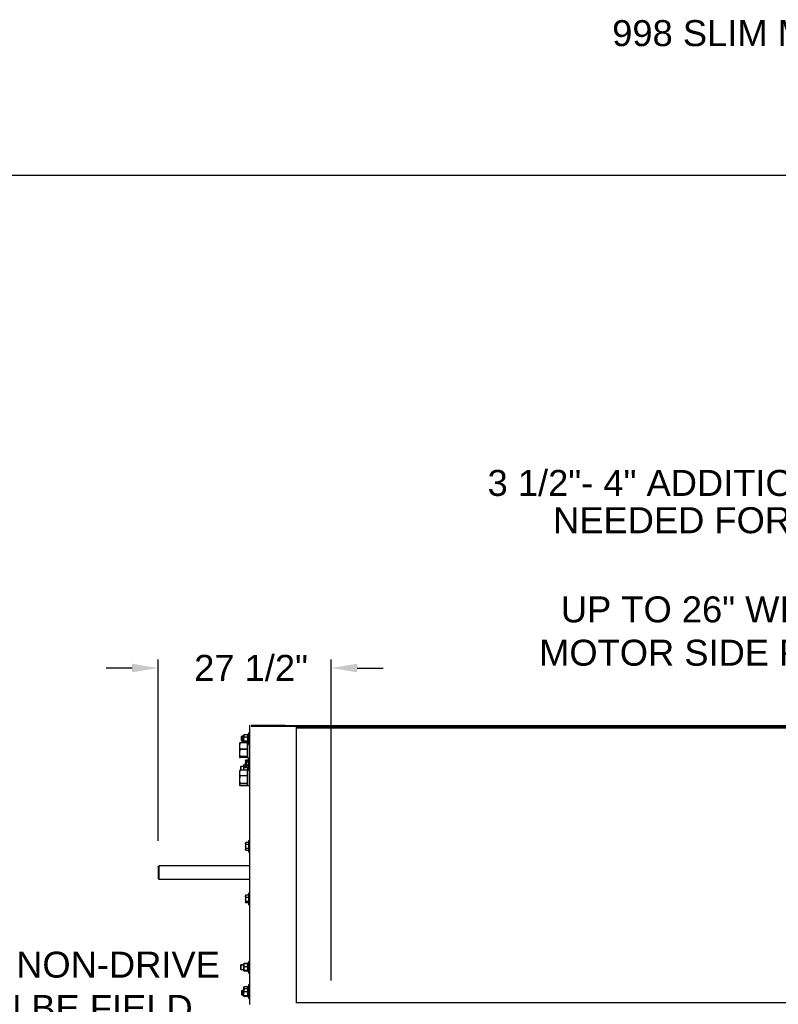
# Model space of a CAD drawing. Header units: inches. Extents: x 170 to 288, y 234 to 248.
# Tile 138 of 256: x 201.16 to 203.89, y 244.19 to 247.74. Entities that reach past the tile are written whole.
import ezdxf

# ---------------------------------------------------------------- set-up
doc = ezdxf.new("R2010")
doc.units = ezdxf.units.IN
doc.header["$LTSCALE"] = 0.25
doc.header["$MEASUREMENT"] = 0
doc.layers.add('ANNOTATIONS', color=1, linetype='Continuous')
doc.layers.add('SLIM E GUIDE MOTOR RH', color=7, linetype='Continuous')
doc.styles.add('ARIAL', font='arial.ttf', dxfattribs={"height": 0.09375})
doc.dimstyles.new('STANDARD$0', dxfattribs={"dimtxt": 0.09375, "dimasz": 0.09375, "dimexe": 0.03125, "dimexo": 0.046875, "dimgap": 0.09, "dimtad": 0, "dimtih": 1, "dimtoh": 1, "dimdec": 4, "dimzin": 0, "dimdsep": 46, "dimtxsty": 'ARIAL', "dimcen": 0.09, "dimadec": 0, "dimazin": 0, "dimtfac": 1, "dimtdec": 4, "dimtofl": 0, "dimtmove": 0, "dimatfit": 1, "dimfxl": 1, "dimtolj": 1, "dimtzin": 0, "dimarcsym": 0})

# ---------------------------------------------------------------- blocks, each defined once
blk = doc.blocks.new('*D16')
at = {"layer": 'ANNOTATIONS', "color": 0, "lineweight": -2, "transparency": 16777216}
for p, q in [((201.6543, 244.7789), (201.6543, 245.4338)), ((202.2789, 244.2745), (202.2789, 245.4338)), ((201.5606, 245.4025), (201.4668, 245.4025)), ((202.3727, 245.4025), (202.4664, 245.4025))]:
    blk.add_line(p, q, dxfattribs=at)
at = {"layer": 'ANNOTATIONS', "color": 0, "transparency": 16777216}
for points in [[(201.5606, 245.4182), (201.5606, 245.3869), (201.6543, 245.4025)], [(202.3727, 245.4182), (202.3727, 245.3869), (202.2789, 245.4025)]]:
    blk.add_solid(points, dxfattribs=at)
at = {"layer": 'defpoints', "color": 0, "transparency": 16777216}
for p in [(202.2789, 245.4025), (201.6543, 244.6852), (202.2789, 244.1807)]:
    blk.add_point(p, dxfattribs=at)
at = {"layer": 'ANNOTATIONS', "color": 0, "transparency": 16777216, "insert": (201.9897, 245.4025), "char_height": 0.09375, "attachment_point": 5, "style": 'ARIAL'}
blk.add_mtext('\\A1;27 1/2"', dxfattribs=at)

msp = doc.modelspace()

# ---------------------------------------------------------------- linework, layer by layer
at = {"layer": 'defpoints'}
msp.add_lwpolyline([(213.72204, 234.44685), (194.25216, 234.44685), (194.25216, 247.18196), (213.72204, 247.18196)], close=True, dxfattribs=at)
at = {"layer": 'SLIM E GUIDE MOTOR RH'}
for p, q in [((201.98555, 244.18808), (201.98555, 245.19649)), ((201.98555, 244.18905), (201.98555, 245.18905)), ((201.98992, 245.19649), (202.11225, 245.19649)), ((201.98992, 245.19232), (202.15392, 245.19232)), ((202.11225, 245.19232), (202.11225, 245.19649)), ((202.11225, 245.19505), (206.44558, 245.19505)), ((202.15392, 244.19297), (202.15392, 245.19232)), ((202.15392, 245.19088), (206.40392, 245.19088)), ((202.15392, 245.19016), (206.40392, 245.19016)), ((206.40392, 245.18528), (202.15392, 245.18528)), ((201.95603, 245.15609), (201.95451, 245.15457)), ((201.95451, 245.15457), (201.95451, 245.14095)), ((201.95451, 245.14095), (201.95603, 245.13943)), ((201.95708, 245.1557), (201.95555, 245.15417)), ((201.95555, 245.15417), (201.95555, 245.14056)), ((201.95555, 245.14056), (201.95708, 245.13903)), ((201.96312, 245.15609), (201.95603, 245.15609)), ((201.95603, 245.15609), (201.95603, 245.13943)), ((201.95603, 245.13943), (201.96312, 245.13943)), ((201.96312, 245.1557), (201.95708, 245.1557)), ((201.95708, 245.1557), (201.95708, 245.13903)), ((201.95708, 245.13903), (201.96312, 245.13903)), ((201.9639, 245.16117), (201.96312, 245.16026)), ((201.9639, 245.16077), (201.96312, 245.15986)), ((201.96312, 245.13254), (201.96312, 245.16026)), ((201.96312, 245.13214), (201.96312, 245.15986)), ((201.97638, 245.16201), (201.96478, 245.16201)), ((201.97638, 245.16162), (201.96478, 245.16162)), ((201.97638, 245.1529), (201.96478, 245.1529)), ((201.97638, 245.15251), (201.96478, 245.15251)), ((201.97638, 245.13865), (201.96478, 245.13865)), ((201.97805, 245.16026), (201.97727, 245.16117)), ((201.97805, 245.15986), (201.97727, 245.16077)), ((201.98222, 245.16224), (201.97805, 245.16224)), ((201.97805, 245.13288), (201.97805, 245.16224)), ((201.98222, 245.16185), (201.97805, 245.16185)), ((201.97805, 245.14659), (201.98222, 245.14659)), ((201.97805, 245.1462), (201.98222, 245.1462)), ((201.98222, 245.14575), (201.97805, 245.14575)), ((201.98222, 245.14535), (201.97805, 245.14535)), ((201.97805, 245.14435), (201.98222, 245.14435)), ((201.97805, 245.14395), (201.98222, 245.14395)), ((201.98555, 245.16859), (201.98222, 245.16859)), ((201.98222, 245.12693), (201.98222, 245.16859)), ((201.98555, 245.1682), (201.98222, 245.1682)), ((201.98222, 245.12653), (201.98222, 245.1682)), ((201.94778, 245.13126), (201.94765, 245.13111)), ((201.94765, 245.13111), (201.94765, 245.08071)), ((201.94778, 245.13086), (201.94765, 245.13071)), ((201.97668, 245.13254), (201.95098, 245.13254)), ((201.97668, 245.13214), (201.95098, 245.13214)), ((201.97668, 245.10926), (201.95098, 245.10926)), ((201.97668, 245.10886), (201.95098, 245.10886)), ((201.96312, 245.13526), (201.9639, 245.13435)), ((201.96312, 245.13486), (201.9639, 245.13395)), ((201.96312, 245.1336), (201.96333, 245.13254)), ((201.96312, 245.13321), (201.96333, 245.13214)), ((201.97638, 245.13826), (201.96478, 245.13826)), ((201.97638, 245.13351), (201.96478, 245.13351)), ((201.97638, 245.13311), (201.96478, 245.13311)), ((201.97668, 245.07929), (201.97668, 245.13254)), ((201.97722, 245.13111), (201.97668, 245.13111)), ((201.97722, 245.13071), (201.97668, 245.13071)), ((201.97805, 245.13356), (201.97722, 245.13356)), ((201.97722, 245.13356), (201.97722, 245.07866)), ((201.97805, 245.13316), (201.97722, 245.13316)), ((201.97722, 245.13316), (201.97722, 245.07826)), ((201.97727, 245.13435), (201.97805, 245.13526)), ((201.97727, 245.13395), (201.97805, 245.13486)), ((201.97805, 245.13328), (201.98222, 245.13328)), ((201.97805, 245.13288), (201.98222, 245.13288)), ((201.98222, 245.12693), (201.98555, 245.12693)), ((201.98222, 245.12653), (201.98555, 245.12653)), ((201.94765, 245.08111), (201.94778, 245.08096)), ((201.94765, 245.08071), (201.94778, 245.08056)), ((201.97668, 245.08284), (201.95098, 245.08284)), ((201.97668, 245.08244), (201.95098, 245.08244)), ((201.97668, 245.07969), (201.95098, 245.07969)), ((201.97668, 245.07929), (201.95098, 245.07929)), ((201.97062, 245.06955), (201.97008, 245.06861)), ((201.97008, 245.06861), (201.97008, 245.04361)), ((201.98222, 245.07039), (201.9712, 245.07039)), ((201.97668, 245.08111), (201.97722, 245.08111)), ((201.97668, 245.08071), (201.97722, 245.08071)), ((201.97722, 245.07866), (201.98555, 245.07866)), ((201.97722, 245.07826), (201.98555, 245.07826)), ((201.98555, 245.07694), (201.98222, 245.07694)), ((201.98222, 245.03356), (201.98222, 245.07694)), ((201.98555, 245.07655), (201.98222, 245.07655)), ((201.98222, 245.03316), (201.98222, 245.07655)), ((201.94845, 245.03204), (201.94765, 245.03111)), ((201.97668, 245.03405), (201.95098, 245.03405)), ((201.97668, 245.03365), (201.95098, 245.03365)), ((201.95271, 245.04778), (201.95118, 245.04625)), ((201.95271, 245.04738), (201.95118, 245.04585)), ((201.95118, 245.04625), (201.95118, 245.03365)), ((201.96312, 245.04778), (201.95271, 245.04778)), ((201.95271, 245.04778), (201.95271, 245.03365)), ((201.96312, 245.04738), (201.95271, 245.04738)), ((201.9639, 245.05285), (201.96312, 245.05194)), ((201.9639, 245.05246), (201.96312, 245.05155)), ((201.96312, 245.05194), (201.96312, 245.03405)), ((201.96312, 245.03365), (201.96312, 245.05155)), ((201.97008, 245.0537), (201.96478, 245.0537)), ((201.97328, 245.0533), (201.96478, 245.0533)), ((201.97008, 245.04459), (201.96478, 245.04459)), ((201.97638, 245.04419), (201.96478, 245.04419)), ((201.97008, 245.04361), (201.97062, 245.04267)), ((201.98222, 245.06509), (201.9712, 245.06509)), ((201.98222, 245.05081), (201.9712, 245.05081)), ((201.98222, 245.04183), (201.9712, 245.04183)), ((201.97369, 245.06578), (201.97328, 245.06508)), ((201.97328, 245.06508), (201.97328, 245.04635)), ((201.97328, 245.04635), (201.97369, 245.04565)), ((201.98222, 245.06641), (201.97412, 245.06641)), ((201.98222, 245.06244), (201.97412, 245.06244)), ((201.98222, 245.05175), (201.97412, 245.05175)), ((201.98222, 245.04502), (201.97412, 245.04502)), ((201.97668, 244.97778), (201.97668, 245.03405)), ((201.98555, 245.03356), (201.97722, 245.03356)), ((201.97722, 245.03356), (201.97722, 244.97866)), ((201.98555, 245.03316), (201.97722, 245.03316)), ((201.97722, 245.03316), (201.97722, 244.97826)), ((201.97805, 245.03316), (201.97805, 245.04502)), ((201.97805, 245.03828), (201.98222, 245.03828)), ((201.97805, 245.03788), (201.98222, 245.03788)), ((201.98222, 245.03743), (201.97805, 245.03743)), ((201.98222, 245.03704), (201.97805, 245.03704)), ((201.97805, 245.03603), (201.98222, 245.03603)), ((201.97805, 245.03564), (201.98222, 245.03564)), ((201.98222, 245.03528), (201.98555, 245.03528)), ((201.98222, 245.03488), (201.98555, 245.03488)), ((201.94845, 245.03164), (201.94765, 245.03071)), ((201.94765, 245.03111), (201.94765, 244.98071)), ((201.97668, 245.01377), (201.95098, 245.01377)), ((201.97668, 245.01337), (201.95098, 245.01337)), ((201.97722, 245.03111), (201.97668, 245.03111)), ((201.97722, 245.03071), (201.97668, 245.03071)), ((201.94765, 244.98111), (201.94845, 244.98018)), ((201.94765, 244.98071), (201.94845, 244.97978)), ((201.97668, 244.98584), (201.95098, 244.98584)), ((201.97668, 244.98544), (201.95098, 244.98544)), ((201.97668, 244.97818), (201.95098, 244.97818)), ((201.97668, 244.97778), (201.95098, 244.97778)), ((201.97668, 244.98111), (201.97722, 244.98111)), ((201.97668, 244.98071), (201.97722, 244.98071)), ((201.97722, 244.97866), (201.98555, 244.97866)), ((201.97722, 244.97826), (201.98555, 244.97826)), ((201.97102, 244.77296), (201.97008, 244.77134)), ((201.97008, 244.77134), (201.97008, 244.74634)), ((201.9712, 244.77326), (201.97104, 244.77294)), ((201.98222, 244.77326), (201.9712, 244.77326)), ((201.98222, 244.76553), (201.9712, 244.76553)), ((201.98222, 244.7511), (201.9712, 244.7511)), ((201.98555, 244.77967), (201.98222, 244.77967)), ((201.98222, 244.73801), (201.98222, 244.77967)), ((201.97008, 244.74634), (201.97102, 244.74472)), ((201.98222, 244.74442), (201.9712, 244.74442)), ((201.98222, 244.73801), (201.98555, 244.73801)), ((201.6543, 244.68519), (201.6543, 244.64278)), ((201.98555, 244.68865), (201.65763, 244.68865)), ((201.65763, 244.63944), (201.65763, 244.68865)), ((201.65763, 244.63944), (201.6543, 244.64278)), ((201.98555, 244.63944), (201.65763, 244.63944)), ((201.97048, 244.58245), (201.97008, 244.58176)), ((201.97008, 244.58176), (201.97008, 244.55676)), ((201.9712, 244.5834), (201.9705, 244.58243)), ((201.98222, 244.5834), (201.9712, 244.5834)), ((201.98222, 244.57383), (201.9712, 244.57383)), ((201.98555, 244.59009), (201.98222, 244.59009)), ((201.98222, 244.54842), (201.98222, 244.59009)), ((201.97008, 244.55676), (201.97048, 244.55607)), ((201.98222, 244.55969), (201.9712, 244.55969)), ((201.98222, 244.55511), (201.9712, 244.55511)), ((201.98222, 244.54842), (201.98555, 244.54842)), ((201.95271, 244.33111), (201.95118, 244.32958)), ((201.95271, 244.33071), (201.95118, 244.32919)), ((201.95118, 244.32958), (201.95118, 244.31557)), ((201.96312, 244.33111), (201.95271, 244.33111)), ((201.95271, 244.33111), (201.95271, 244.31405)), ((201.96312, 244.33071), (201.95271, 244.33071)), ((201.96343, 244.33564), (201.96312, 244.33528)), ((201.96312, 244.33527), (201.96312, 244.31033)), ((201.96343, 244.33524), (201.96312, 244.33488)), ((201.96312, 244.30993), (201.96312, 244.33487)), ((201.96478, 244.33622), (201.96438, 244.33538)), ((201.96478, 244.33662), (201.96451, 244.33604)), ((201.97638, 244.33662), (201.96478, 244.33662)), ((201.97638, 244.33622), (201.96478, 244.33622)), ((201.97638, 244.33587), (201.96478, 244.33587)), ((201.97638, 244.33547), (201.96478, 244.33547)), ((201.97638, 244.32406), (201.96478, 244.32406)), ((201.97638, 244.32366), (201.96478, 244.32366)), ((201.97638, 244.33662), (201.97666, 244.33604)), ((201.97638, 244.33622), (201.97678, 244.33538)), ((201.97805, 244.33528), (201.97774, 244.33564)), ((201.97805, 244.33488), (201.97774, 244.33524)), ((201.98222, 244.33726), (201.97805, 244.33726)), ((201.97805, 244.3079), (201.97805, 244.33726)), ((201.98222, 244.33686), (201.97805, 244.33686)), ((201.98555, 244.34361), (201.98222, 244.34361)), ((201.98222, 244.30194), (201.98222, 244.34361)), ((201.98555, 244.34321), (201.98222, 244.34321)), ((201.98222, 244.30155), (201.98222, 244.34321)), ((201.95118, 244.31597), (201.95271, 244.31444)), ((201.95118, 244.31557), (201.95271, 244.31405)), ((201.95271, 244.31444), (201.96312, 244.31444)), ((201.95271, 244.31405), (201.96312, 244.31405)), ((201.96312, 244.31028), (201.96343, 244.30992)), ((201.96312, 244.30988), (201.96343, 244.30952)), ((201.97638, 244.31097), (201.96478, 244.31097)), ((201.97638, 244.31057), (201.96478, 244.31057)), ((201.97638, 244.30969), (201.96478, 244.30969)), ((201.97638, 244.30929), (201.96478, 244.30929)), ((201.97638, 244.30893), (201.96478, 244.30893)), ((201.97638, 244.30854), (201.96478, 244.30854)), ((201.97774, 244.30992), (201.97805, 244.31028)), ((201.97774, 244.30952), (201.97805, 244.30988)), ((201.97805, 244.31773), (201.98222, 244.31773)), ((201.97805, 244.31733), (201.98222, 244.31733)), ((201.97805, 244.31567), (201.98222, 244.31567)), ((201.97805, 244.31527), (201.98222, 244.31527)), ((201.97805, 244.30829), (201.98222, 244.30829)), ((201.97805, 244.3079), (201.98222, 244.3079)), ((201.98222, 244.30194), (201.98555, 244.30194)), ((201.98222, 244.30155), (201.98555, 244.30155)), ((201.96312, 244.24562), (201.96312, 244.25153)), ((201.96478, 244.25245), (201.9647, 244.25227)), ((201.97638, 244.25245), (201.96478, 244.25245)), ((201.97638, 244.25208), (201.96478, 244.25208)), ((201.97638, 244.25245), (201.97646, 244.25227)), ((201.98222, 244.25353), (201.97805, 244.25353)), ((201.97805, 244.21625), (201.97805, 244.25353)), ((201.98555, 244.25988), (201.98222, 244.25988)), ((201.98222, 244.2099), (201.98222, 244.25988)), ((201.98555, 244.25156), (201.98222, 244.25156)), ((201.95708, 244.23906), (201.95555, 244.23754)), ((201.95555, 244.23754), (201.95555, 244.22392)), ((201.95555, 244.22392), (201.95708, 244.2224)), ((201.96312, 244.23906), (201.95708, 244.23906)), ((201.95708, 244.23906), (201.95708, 244.2224)), ((201.95708, 244.2224), (201.96312, 244.2224)), ((201.96312, 244.2391), (201.96285, 244.23906)), ((201.96312, 244.24613), (201.96318, 244.24559)), ((201.96336, 244.24352), (201.96312, 244.24323)), ((201.96312, 244.21823), (201.96312, 244.24323)), ((201.96312, 244.21823), (201.96336, 244.21795)), ((201.96335, 244.24396), (201.96335, 244.24564)), ((201.96335, 244.24348), (201.96335, 244.24393)), ((201.97638, 244.24444), (201.96478, 244.24444)), ((201.97638, 244.23367), (201.96478, 244.23367)), ((201.97638, 244.21996), (201.96478, 244.21996)), ((201.97638, 244.21702), (201.96478, 244.21702)), ((201.97805, 244.24323), (201.9778, 244.24352)), ((201.9778, 244.21795), (201.97805, 244.21823)), ((201.98222, 244.24521), (201.97805, 244.24521)), ((201.97805, 244.22729), (201.98222, 244.22729)), ((201.97805, 244.22513), (201.98222, 244.22513)), ((201.97805, 244.21625), (201.98222, 244.21625)), ((201.98222, 244.2099), (201.98555, 244.2099)), ((206.40392, 244.19361), (202.15392, 244.19361))]:
    msp.add_line(p, q, dxfattribs=at)
for points, knots in [([(201.96478, 245.16201), (201.96435, 245.1613), (201.96345, 245.15986), (201.96312, 245.15829), (201.96312, 245.15748), (201.96312, 245.15746)], [0, 0, 0, 0, 0.4843422, 0.9863279, 1, 1, 1, 1]), ([(201.96478, 245.16162), (201.96435, 245.16091), (201.96345, 245.15947), (201.96312, 245.15789), (201.96312, 245.15708), (201.96312, 245.15706)], [0, 0, 0, 0, 0.4843422, 0.9863279, 1, 1, 1, 1]), ([(201.96312, 245.15746), (201.96318, 245.15682), (201.96331, 245.15552), (201.96406, 245.15401), (201.96462, 245.15315), (201.96478, 245.1529)], [0, 0, 0, 0, 0.40629394, 0.82726398, 1, 1, 1, 1]), ([(201.96312, 245.15706), (201.96318, 245.15642), (201.96331, 245.15513), (201.96406, 245.15362), (201.96462, 245.15276), (201.96478, 245.15251)], [0, 0, 0, 0, 0.40629394, 0.82726398, 1, 1, 1, 1]), ([(201.96312, 245.14578), (201.96312, 245.14594), (201.96313, 245.14701), (201.9634, 245.149), (201.96407, 245.1512), (201.96461, 245.15248), (201.96478, 245.1529)], [0, 0, 0, 0, 0.0665377, 0.4352814, 0.8145517, 1, 1, 1, 1]), ([(201.96312, 245.14538), (201.96312, 245.14555), (201.96313, 245.14661), (201.9634, 245.14861), (201.96407, 245.15081), (201.96461, 245.15209), (201.96478, 245.15251)], [0, 0, 0, 0, 0.0665377, 0.4352814, 0.8145517, 1, 1, 1, 1]), ([(201.96478, 245.13865), (201.96454, 245.13926), (201.96395, 245.14068), (201.96327, 245.14306), (201.96317, 245.14487), (201.96312, 245.14578)], [0, 0, 0, 0, 0.2654628, 0.6280823, 1, 1, 1, 1]), ([(201.96478, 245.13826), (201.96454, 245.13886), (201.96395, 245.14029), (201.96327, 245.14267), (201.96317, 245.14447), (201.96312, 245.14538)], [0, 0, 0, 0, 0.2654628, 0.6280823, 1, 1, 1, 1]), ([(201.96478, 245.13865), (201.96435, 245.13825), (201.96345, 245.13744), (201.96312, 245.13655), (201.96312, 245.13609), (201.96312, 245.13608)], [0, 0, 0, 0, 0.4843455, 0.9863188, 1, 1, 1, 1]), ([(201.96394, 245.16114), (201.96405, 245.16129), (201.96427, 245.16159), (201.96461, 245.16187), (201.96478, 245.16201)], [0, 0, 0, 0, 0.503884, 1, 1, 1, 1]), ([(201.96394, 245.16074), (201.96405, 245.16089), (201.96427, 245.16119), (201.96461, 245.16147), (201.96478, 245.16162)], [0, 0, 0, 0, 0.503884, 1, 1, 1, 1]), ([(201.97638, 245.16201), (201.97682, 245.1613), (201.97771, 245.15986), (201.97805, 245.15829), (201.97805, 245.15748), (201.97805, 245.15746)], [0, 0, 0, 0, 0.4843422, 0.9863279, 1, 1, 1, 1]), ([(201.97723, 245.16114), (201.97712, 245.16129), (201.9769, 245.16159), (201.97655, 245.16187), (201.97638, 245.16201)], [0, 0, 0, 0, 0.503884, 1, 1, 1, 1]), ([(201.97638, 245.16162), (201.97682, 245.16091), (201.97771, 245.15947), (201.97805, 245.15789), (201.97805, 245.15708), (201.97805, 245.15706)], [0, 0, 0, 0, 0.4843422, 0.9863279, 1, 1, 1, 1]), ([(201.97723, 245.16074), (201.97712, 245.16089), (201.9769, 245.16119), (201.97655, 245.16147), (201.97638, 245.16162)], [0, 0, 0, 0, 0.503884, 1, 1, 1, 1]), ([(201.97805, 245.15746), (201.97799, 245.15682), (201.97786, 245.15552), (201.97711, 245.15401), (201.97655, 245.15315), (201.97638, 245.1529)], [0, 0, 0, 0, 0.40629394, 0.82726398, 1, 1, 1, 1]), ([(201.97805, 245.15706), (201.97799, 245.15642), (201.97786, 245.15513), (201.97711, 245.15362), (201.97655, 245.15276), (201.97638, 245.15251)], [0, 0, 0, 0, 0.40629394, 0.82726398, 1, 1, 1, 1]), ([(201.97805, 245.14578), (201.97805, 245.14594), (201.97804, 245.14701), (201.97776, 245.149), (201.9771, 245.1512), (201.97656, 245.15248), (201.97638, 245.1529)], [0, 0, 0, 0, 0.0665377, 0.4352814, 0.8145517, 1, 1, 1, 1]), ([(201.97805, 245.14538), (201.97805, 245.14555), (201.97804, 245.14661), (201.97776, 245.14861), (201.9771, 245.15081), (201.97656, 245.15209), (201.97638, 245.15251)], [0, 0, 0, 0, 0.0665377, 0.4352814, 0.8145517, 1, 1, 1, 1]), ([(201.97638, 245.13865), (201.97663, 245.13926), (201.97722, 245.14068), (201.97789, 245.14306), (201.978, 245.14487), (201.97805, 245.14578)], [0, 0, 0, 0, 0.2654628, 0.6280823, 1, 1, 1, 1]), ([(201.97638, 245.13826), (201.97663, 245.13886), (201.97722, 245.14029), (201.97789, 245.14267), (201.978, 245.14447), (201.97805, 245.14538)], [0, 0, 0, 0, 0.2654628, 0.6280823, 1, 1, 1, 1]), ([(201.97638, 245.13865), (201.97682, 245.13825), (201.97771, 245.13744), (201.97805, 245.13655), (201.97805, 245.13609), (201.97805, 245.13608)], [0, 0, 0, 0, 0.4843455, 0.9863188, 1, 1, 1, 1]), ([(201.95098, 245.13254), (201.9501, 245.13073), (201.94877, 245.12798), (201.94785, 245.12408), (201.94765, 245.12202), (201.94765, 245.12095), (201.94765, 245.1209)], [0, 0, 0, 0, 0.4839104, 0.73518963, 0.98633983, 1, 1, 1, 1]), ([(201.95098, 245.13214), (201.9501, 245.13033), (201.94877, 245.12758), (201.94785, 245.12369), (201.94765, 245.12162), (201.94765, 245.12056), (201.94765, 245.1205)], [0, 0, 0, 0, 0.4839104, 0.73518963, 0.98633983, 1, 1, 1, 1]), ([(201.94765, 245.1209), (201.94778, 245.11927), (201.94803, 245.11595), (201.94953, 245.1121), (201.95066, 245.1099), (201.95098, 245.10926)], [0, 0, 0, 0, 0.4062905, 0.8272674, 1, 1, 1, 1]), ([(201.94765, 245.1205), (201.94778, 245.11887), (201.94803, 245.11556), (201.94953, 245.1117), (201.95066, 245.1095), (201.95098, 245.10886)], [0, 0, 0, 0, 0.4062905, 0.8272674, 1, 1, 1, 1]), ([(201.95098, 245.10926), (201.9501, 245.10721), (201.94877, 245.10408), (201.94785, 245.09966), (201.94765, 245.09732), (201.94765, 245.09611), (201.94765, 245.09605)], [0, 0, 0, 0, 0.48390853, 0.735188, 0.98634, 1, 1, 1, 1]), ([(201.95098, 245.10886), (201.9501, 245.10681), (201.94877, 245.10369), (201.94785, 245.09927), (201.94765, 245.09692), (201.94765, 245.09571), (201.94765, 245.09565)], [0, 0, 0, 0, 0.48390853, 0.735188, 0.98634, 1, 1, 1, 1]), ([(201.95098, 245.13254), (201.95049, 245.1324), (201.94933, 245.13209), (201.94816, 245.13166), (201.94797, 245.13136), (201.94791, 245.13126)], [0, 0, 0, 0, 0.3251351, 0.769281, 1, 1, 1, 1]), ([(201.95098, 245.13214), (201.95049, 245.13201), (201.94933, 245.13169), (201.94816, 245.13126), (201.94797, 245.13096), (201.94791, 245.13086)], [0, 0, 0, 0, 0.3251351, 0.769281, 1, 1, 1, 1]), ([(201.96478, 245.13826), (201.96435, 245.13786), (201.96345, 245.13704), (201.96312, 245.13615), (201.96312, 245.1357), (201.96312, 245.13568)], [0, 0, 0, 0, 0.4843455, 0.9863188, 1, 1, 1, 1]), ([(201.96312, 245.13608), (201.96318, 245.13572), (201.96331, 245.13499), (201.96406, 245.13414), (201.96462, 245.13365), (201.96478, 245.13351)], [0, 0, 0, 0, 0.4062861, 0.8272663, 1, 1, 1, 1]), ([(201.96312, 245.13568), (201.96318, 245.13532), (201.96331, 245.13459), (201.96406, 245.13374), (201.96462, 245.13325), (201.96478, 245.13311)], [0, 0, 0, 0, 0.4062861, 0.8272663, 1, 1, 1, 1]), ([(201.96344, 245.13488), (201.96328, 245.13448), (201.96312, 245.13405), (201.96312, 245.13362), (201.96312, 245.1336)], [0, 0, 0, 0, 0.9605872, 1, 1, 1, 1]), ([(201.96344, 245.13449), (201.96328, 245.13408), (201.96312, 245.13365), (201.96312, 245.13322), (201.96312, 245.13321)], [0, 0, 0, 0, 0.9605872, 1, 1, 1, 1]), ([(201.97638, 245.13826), (201.97682, 245.13786), (201.97771, 245.13704), (201.97805, 245.13615), (201.97805, 245.1357), (201.97805, 245.13568)], [0, 0, 0, 0, 0.4843455, 0.9863188, 1, 1, 1, 1]), ([(201.97805, 245.13608), (201.97799, 245.13572), (201.97786, 245.13499), (201.97711, 245.13414), (201.97655, 245.13365), (201.97638, 245.13351)], [0, 0, 0, 0, 0.4062861, 0.8272663, 1, 1, 1, 1]), ([(201.97805, 245.13568), (201.97799, 245.13532), (201.97786, 245.13459), (201.97711, 245.13374), (201.97655, 245.13325), (201.97638, 245.13311)], [0, 0, 0, 0, 0.4062861, 0.8272663, 1, 1, 1, 1]), ([(201.97772, 245.13449), (201.97788, 245.13408), (201.97805, 245.13365), (201.97805, 245.13322), (201.97805, 245.13321)], [0, 0, 0, 0, 0.9605872, 1, 1, 1, 1]), ([(201.97773, 245.13488), (201.97788, 245.13448), (201.97805, 245.13405), (201.97805, 245.13362), (201.97805, 245.1336)], [0, 0, 0, 0, 0.9605872, 1, 1, 1, 1]), ([(201.94765, 245.09605), (201.94778, 245.0942), (201.94803, 245.09043), (201.94953, 245.08606), (201.95066, 245.08356), (201.95098, 245.08284)], [0, 0, 0, 0, 0.4062913, 0.8272682, 1, 1, 1, 1]), ([(201.94765, 245.09565), (201.94778, 245.0938), (201.94803, 245.09004), (201.94953, 245.08566), (201.95066, 245.08316), (201.95098, 245.08244)], [0, 0, 0, 0, 0.4062913, 0.8272682, 1, 1, 1, 1]), ([(201.95098, 245.08284), (201.95049, 245.0827), (201.94932, 245.08239), (201.94797, 245.08186), (201.94776, 245.08146), (201.94765, 245.08126)], [0, 0, 0, 0, 0.265455, 0.6280758, 1, 1, 1, 1]), ([(201.95098, 245.08244), (201.95049, 245.08231), (201.94932, 245.08199), (201.94796, 245.08146), (201.94776, 245.08107), (201.94765, 245.08086)], [0, 0, 0, 0, 0.265455, 0.6280758, 1, 1, 1, 1]), ([(201.94765, 245.08126), (201.94765, 245.08122), (201.94768, 245.08099), (201.94822, 245.08055), (201.94956, 245.08006), (201.95063, 245.07978), (201.95098, 245.07969)], [0, 0, 0, 0, 0.066533, 0.4352854, 0.8145503, 1, 1, 1, 1]), ([(201.94765, 245.08086), (201.94765, 245.08083), (201.94768, 245.08059), (201.94822, 245.08015), (201.94956, 245.07966), (201.95063, 245.07938), (201.95098, 245.07929)], [0, 0, 0, 0, 0.066533, 0.4352854, 0.8145503, 1, 1, 1, 1]), ([(201.97008, 245.06774), (201.9701, 245.06796), (201.97015, 245.06886), (201.97075, 245.06973), (201.9712, 245.07039)], [0, 0, 0, 0, 0.2463124, 1, 1, 1, 1]), ([(201.9712, 245.06509), (201.97105, 245.06529), (201.97039, 245.06615), (201.97022, 245.06705), (201.97008, 245.06774)], [0, 0, 0, 0, 0.2293536, 1, 1, 1, 1]), ([(201.95098, 245.03405), (201.9501, 245.03247), (201.94877, 245.03007), (201.94785, 245.02668), (201.94765, 245.02488), (201.94765, 245.02396), (201.94765, 245.02391)], [0, 0, 0, 0, 0.4839091, 0.7351906, 0.9863413, 1, 1, 1, 1]), ([(201.95098, 245.03365), (201.9501, 245.03207), (201.94877, 245.02968), (201.94785, 245.02628), (201.94765, 245.02448), (201.94765, 245.02356), (201.94765, 245.02351)], [0, 0, 0, 0, 0.4839091, 0.7351906, 0.9863413, 1, 1, 1, 1]), ([(201.95098, 245.03405), (201.95047, 245.03372), (201.94944, 245.03307), (201.94883, 245.03238), (201.94852, 245.03203)], [0, 0, 0, 0, 0.4941489, 1, 1, 1, 1]), ([(201.95098, 245.03365), (201.95047, 245.03332), (201.94944, 245.03267), (201.94883, 245.03198), (201.94852, 245.03163)], [0, 0, 0, 0, 0.4941489, 1, 1, 1, 1]), ([(201.96478, 245.0537), (201.96435, 245.05299), (201.96345, 245.05155), (201.96312, 245.04997), (201.96312, 245.04916), (201.96312, 245.04914)], [0, 0, 0, 0, 0.4843441, 0.9863299, 1, 1, 1, 1]), ([(201.96478, 245.0533), (201.96435, 245.05259), (201.96345, 245.05115), (201.96312, 245.04957), (201.96312, 245.04877), (201.96312, 245.04875)], [0, 0, 0, 0, 0.4843441, 0.9863299, 1, 1, 1, 1]), ([(201.96312, 245.04914), (201.96318, 245.0485), (201.96331, 245.04721), (201.96406, 245.0457), (201.96462, 245.04484), (201.96478, 245.04459)], [0, 0, 0, 0, 0.4062896, 0.8272631, 1, 1, 1, 1]), ([(201.96312, 245.04875), (201.96318, 245.04811), (201.96331, 245.04681), (201.96406, 245.0453), (201.96462, 245.04444), (201.96478, 245.04419)], [0, 0, 0, 0, 0.4062896, 0.8272631, 1, 1, 1, 1]), ([(201.96312, 245.03746), (201.96312, 245.03763), (201.96313, 245.03869), (201.9634, 245.04069), (201.96407, 245.04289), (201.96461, 245.04417), (201.96478, 245.04459)], [0, 0, 0, 0, 0.0665376, 0.4352814, 0.8145511, 1, 1, 1, 1]), ([(201.96312, 245.03707), (201.96312, 245.03723), (201.96313, 245.0383), (201.9634, 245.04029), (201.96407, 245.04249), (201.96461, 245.04377), (201.96478, 245.04419)], [0, 0, 0, 0, 0.0665376, 0.4352814, 0.8145511, 1, 1, 1, 1]), ([(201.96356, 245.03405), (201.9635, 245.03428), (201.96318, 245.03538), (201.96314, 245.03654), (201.96312, 245.03746)], [0, 0, 0, 0, 0.20752985, 1, 1, 1, 1]), ([(201.96356, 245.03365), (201.9635, 245.03388), (201.96318, 245.03499), (201.96314, 245.03615), (201.96312, 245.03707)], [0, 0, 0, 0, 0.20752985, 1, 1, 1, 1]), ([(201.96394, 245.05282), (201.96405, 245.05297), (201.96427, 245.05327), (201.96461, 245.05356), (201.96478, 245.0537)], [0, 0, 0, 0, 0.5038606, 1, 1, 1, 1]), ([(201.96394, 245.05243), (201.96405, 245.05258), (201.96427, 245.05287), (201.96461, 245.05316), (201.96478, 245.0533)], [0, 0, 0, 0, 0.5038606, 1, 1, 1, 1]), ([(201.97008, 245.05795), (201.97008, 245.05812), (201.9701, 245.0594), (201.97034, 245.06182), (201.97091, 245.06399), (201.9712, 245.06509)], [0, 0, 0, 0, 0.070087, 0.5307763, 1, 1, 1, 1]), ([(201.9712, 245.05081), (201.97089, 245.05197), (201.97026, 245.05431), (201.97014, 245.05673), (201.97008, 245.05795)], [0, 0, 0, 0, 0.49546092, 1, 1, 1, 1]), ([(201.97008, 245.04632), (201.97008, 245.04643), (201.9701, 245.04724), (201.97034, 245.04876), (201.97091, 245.05012), (201.9712, 245.05081)], [0, 0, 0, 0, 0.070095, 0.5307808, 1, 1, 1, 1]), ([(201.9712, 245.04183), (201.97089, 245.04256), (201.97026, 245.04404), (201.97014, 245.04556), (201.97008, 245.04632)], [0, 0, 0, 0, 0.495456, 1, 1, 1, 1]), ([(201.97069, 245.04269), (201.97071, 245.0426), (201.97079, 245.04231), (201.97103, 245.04203), (201.9712, 245.04183)], [0, 0, 0, 0, 0.2988427, 1, 1, 1, 1]), ([(201.97328, 245.06443), (201.97329, 245.06459), (201.97333, 245.06526), (201.97378, 245.06591), (201.97412, 245.06641)], [0, 0, 0, 0, 0.2366357, 1, 1, 1, 1]), ([(201.97412, 245.06244), (201.97401, 245.06258), (201.97352, 245.06323), (201.97339, 245.0639), (201.97328, 245.06443)], [0, 0, 0, 0, 0.2170745, 1, 1, 1, 1]), ([(201.97328, 245.05709), (201.97328, 245.05722), (201.9733, 245.05903), (201.97372, 245.0608), (201.97412, 245.06244)], [0, 0, 0, 0, 0.0702178, 1, 1, 1, 1]), ([(201.97412, 245.05175), (201.97389, 245.05261), (201.97341, 245.05437), (201.97333, 245.05618), (201.97328, 245.05709)], [0, 0, 0, 0, 0.4954613, 1, 1, 1, 1]), ([(201.97328, 245.04838), (201.97328, 245.04846), (201.9733, 245.0496), (201.97372, 245.05071), (201.97412, 245.05175)], [0, 0, 0, 0, 0.0702115, 1, 1, 1, 1]), ([(201.97412, 245.04502), (201.97389, 245.04556), (201.97341, 245.04667), (201.97333, 245.04781), (201.97328, 245.04838)], [0, 0, 0, 0, 0.4954571, 1, 1, 1, 1]), ([(201.97374, 245.04566), (201.97376, 245.04559), (201.97382, 245.04537), (201.974, 245.04516), (201.97412, 245.04502)], [0, 0, 0, 0, 0.3404551, 1, 1, 1, 1]), ([(201.9769, 245.04502), (201.97689, 245.04499), (201.97676, 245.04471), (201.97656, 245.04444), (201.97638, 245.04419)], [0, 0, 0, 0, 0.0845859, 1, 1, 1, 1]), ([(201.97805, 245.03707), (201.97805, 245.03723), (201.97804, 245.0383), (201.97776, 245.04029), (201.9771, 245.04249), (201.97656, 245.04377), (201.97638, 245.04419)], [0, 0, 0, 0, 0.0665376, 0.4352814, 0.8145511, 1, 1, 1, 1]), ([(201.97668, 245.0311), (201.97684, 245.03145), (201.97705, 245.03194), (201.97718, 245.03245), (201.97722, 245.0326)], [0, 0, 0, 0, 0.7114346, 1, 1, 1, 1]), ([(201.97668, 245.03071), (201.97684, 245.03105), (201.97705, 245.03154), (201.97718, 245.03206), (201.97722, 245.03221)], [0, 0, 0, 0, 0.7114346, 1, 1, 1, 1]), ([(201.97805, 245.03746), (201.97805, 245.03763), (201.97803, 245.03869), (201.97787, 245.04018), (201.97747, 245.04144), (201.97734, 245.04183)], [0, 0, 0, 0, 0.11017229, 0.72073448, 1, 1, 1, 1]), ([(201.97747, 245.03356), (201.97759, 245.03395), (201.97797, 245.03522), (201.97802, 245.03655), (201.97805, 245.03746)], [0, 0, 0, 0, 0.3078818, 1, 1, 1, 1]), ([(201.97747, 245.03316), (201.97759, 245.03355), (201.97797, 245.03482), (201.97802, 245.03615), (201.97805, 245.03707)], [0, 0, 0, 0, 0.3078818, 1, 1, 1, 1]), ([(201.94765, 245.02391), (201.94778, 245.02249), (201.94803, 245.0196), (201.94953, 245.01624), (201.95066, 245.01433), (201.95098, 245.01377)], [0, 0, 0, 0, 0.4062892, 0.8272692, 1, 1, 1, 1]), ([(201.94765, 245.02351), (201.94778, 245.02209), (201.94803, 245.0192), (201.94953, 245.01584), (201.95066, 245.01393), (201.95098, 245.01337)], [0, 0, 0, 0, 0.4062892, 0.8272692, 1, 1, 1, 1]), ([(201.95098, 245.01377), (201.9501, 245.0116), (201.94877, 245.0083), (201.94785, 245.00362), (201.94765, 245.00114), (201.94765, 244.99987), (201.94765, 244.9998)], [0, 0, 0, 0, 0.4839125, 0.7351912, 0.9863398, 1, 1, 1, 1]), ([(201.95098, 245.01337), (201.9501, 245.0112), (201.94877, 245.0079), (201.94785, 245.00323), (201.94765, 245.00075), (201.94765, 244.99947), (201.94765, 244.99941)], [0, 0, 0, 0, 0.4839125, 0.7351912, 0.9863398, 1, 1, 1, 1]), ([(201.94765, 244.9998), (201.94778, 244.99785), (201.94803, 244.99387), (201.94953, 244.98924), (201.95066, 244.9866), (201.95098, 244.98584)], [0, 0, 0, 0, 0.4062895, 0.82727, 1, 1, 1, 1]), ([(201.94765, 244.99941), (201.94778, 244.99745), (201.94803, 244.99347), (201.94953, 244.98884), (201.95066, 244.98621), (201.95098, 244.98544)], [0, 0, 0, 0, 0.4062895, 0.82727, 1, 1, 1, 1]), ([(201.95098, 244.98584), (201.95049, 244.98551), (201.94932, 244.98475), (201.94797, 244.98347), (201.94776, 244.9825), (201.94765, 244.98201)], [0, 0, 0, 0, 0.2654539, 0.6280758, 1, 1, 1, 1]), ([(201.95098, 244.98544), (201.95049, 244.98512), (201.94932, 244.98435), (201.94796, 244.98307), (201.94776, 244.9821), (201.94765, 244.98161)], [0, 0, 0, 0, 0.2654539, 0.6280758, 1, 1, 1, 1]), ([(201.94765, 244.98201), (201.94765, 244.98192), (201.94768, 244.98135), (201.94822, 244.98027), (201.94956, 244.97909), (201.95063, 244.9784), (201.95098, 244.97818)], [0, 0, 0, 0, 0.066532, 0.4352843, 0.8145495, 1, 1, 1, 1]), ([(201.94765, 244.98161), (201.94765, 244.98152), (201.94768, 244.98095), (201.94822, 244.97988), (201.94956, 244.97869), (201.95063, 244.97801), (201.95098, 244.97778)], [0, 0, 0, 0, 0.066532, 0.4352843, 0.8145495, 1, 1, 1, 1]), ([(201.97008, 244.76939), (201.97008, 244.76948), (201.97009, 244.77018), (201.97034, 244.77149), (201.97091, 244.77267), (201.9712, 244.77326)], [0, 0, 0, 0, 0.0700936, 0.5307865, 1, 1, 1, 1]), ([(201.9712, 244.76553), (201.97089, 244.76615), (201.97026, 244.76742), (201.97014, 244.76873), (201.97008, 244.76939)], [0, 0, 0, 0, 0.4954595, 1, 1, 1, 1]), ([(201.97008, 244.75831), (201.9701, 244.75892), (201.97015, 244.76136), (201.97075, 244.76373), (201.9712, 244.76553)], [0, 0, 0, 0, 0.2463021, 1, 1, 1, 1]), ([(201.9712, 244.7511), (201.97105, 244.75164), (201.97039, 244.75399), (201.97022, 244.75643), (201.97008, 244.75831)], [0, 0, 0, 0, 0.2293567, 1, 1, 1, 1]), ([(201.97008, 244.74776), (201.97008, 244.74784), (201.97009, 244.74844), (201.97034, 244.74957), (201.97091, 244.75059), (201.9712, 244.7511)], [0, 0, 0, 0, 0.0700932, 0.5307809, 1, 1, 1, 1]), ([(201.97104, 244.74473), (201.97079, 244.74517), (201.97023, 244.74616), (201.97014, 244.74719), (201.97008, 244.74776)], [0, 0, 0, 0, 0.4421137, 1, 1, 1, 1]), ([(201.6543, 244.68519), (201.65441, 244.6853), (201.65552, 244.68646), (201.65663, 244.68761), (201.65763, 244.68865)], [0, 0, 0, 0, 0.0976314, 1, 1, 1, 1]), ([(201.97008, 244.57861), (201.97008, 244.57873), (201.97009, 244.57959), (201.97034, 244.58121), (201.97091, 244.58266), (201.9712, 244.5834)], [0, 0, 0, 0, 0.0700939, 0.530785, 1, 1, 1, 1]), ([(201.9712, 244.57383), (201.97089, 244.57461), (201.97026, 244.57617), (201.97014, 244.5778), (201.97008, 244.57861)], [0, 0, 0, 0, 0.49546102, 1, 1, 1, 1]), ([(201.97008, 244.56676), (201.9701, 244.56735), (201.97015, 244.56974), (201.97075, 244.57207), (201.9712, 244.57383)], [0, 0, 0, 0, 0.2463038, 1, 1, 1, 1]), ([(201.9712, 244.55969), (201.97105, 244.56021), (201.97039, 244.56252), (201.97022, 244.56491), (201.97008, 244.56676)], [0, 0, 0, 0, 0.2293591, 1, 1, 1, 1]), ([(201.97008, 244.5574), (201.97008, 244.55745), (201.97009, 244.55786), (201.97034, 244.55864), (201.97091, 244.55933), (201.9712, 244.55969)], [0, 0, 0, 0, 0.0700921, 0.530784, 1, 1, 1, 1]), ([(201.9712, 244.55511), (201.97089, 244.55548), (201.97026, 244.55623), (201.97014, 244.55701), (201.97008, 244.5574)], [0, 0, 0, 0, 0.4954576, 1, 1, 1, 1]), ([(201.96478, 244.33587), (201.96435, 244.33495), (201.96345, 244.33308), (201.96312, 244.33104), (201.96312, 244.32999), (201.96312, 244.32996)], [0, 0, 0, 0, 0.4843436, 0.9863265, 1, 1, 1, 1]), ([(201.96312, 244.33523), (201.96318, 244.33532), (201.96331, 244.3355), (201.96406, 244.33571), (201.96462, 244.33583), (201.96478, 244.33587)], [0, 0, 0, 0, 0.406288, 0.8272689, 1, 1, 1, 1]), ([(201.96478, 244.33547), (201.96435, 244.33455), (201.96345, 244.33268), (201.96312, 244.33064), (201.96312, 244.32959), (201.96312, 244.32957)], [0, 0, 0, 0, 0.4843436, 0.9863265, 1, 1, 1, 1]), ([(201.96312, 244.33483), (201.96318, 244.33492), (201.96331, 244.3351), (201.96406, 244.33532), (201.96462, 244.33544), (201.96478, 244.33547)], [0, 0, 0, 0, 0.406288, 0.8272689, 1, 1, 1, 1]), ([(201.96312, 244.32996), (201.96318, 244.32914), (201.96331, 244.32745), (201.96406, 244.3255), (201.96462, 244.32438), (201.96478, 244.32406)], [0, 0, 0, 0, 0.4062908, 0.8272706, 1, 1, 1, 1]), ([(201.96312, 244.32957), (201.96318, 244.32874), (201.96331, 244.32706), (201.96406, 244.3251), (201.96462, 244.32399), (201.96478, 244.32366)], [0, 0, 0, 0, 0.4062908, 0.8272706, 1, 1, 1, 1]), ([(201.96312, 244.31751), (201.96312, 244.31766), (201.96313, 244.31864), (201.9634, 244.32047), (201.96407, 244.3225), (201.96461, 244.32367), (201.96478, 244.32406)], [0, 0, 0, 0, 0.066531, 0.43528404, 0.81455115, 1, 1, 1, 1]), ([(201.96312, 244.31712), (201.96312, 244.31727), (201.96313, 244.31825), (201.9634, 244.32008), (201.96407, 244.3221), (201.96461, 244.32328), (201.96478, 244.32366)], [0, 0, 0, 0, 0.066531, 0.43528404, 0.81455115, 1, 1, 1, 1]), ([(201.96343, 244.33564), (201.96368, 244.33587), (201.96405, 244.33621), (201.96462, 244.33653), (201.96478, 244.33662)], [0, 0, 0, 0, 0.7088141, 1, 1, 1, 1]), ([(201.96343, 244.33524), (201.96368, 244.33548), (201.96405, 244.33581), (201.96462, 244.33613), (201.96478, 244.33622)], [0, 0, 0, 0, 0.7088141, 1, 1, 1, 1]), ([(201.97774, 244.33564), (201.97748, 244.33587), (201.97712, 244.33621), (201.97655, 244.33653), (201.97638, 244.33662)], [0, 0, 0, 0, 0.7088141, 1, 1, 1, 1]), ([(201.97774, 244.33524), (201.97748, 244.33548), (201.97712, 244.33581), (201.97655, 244.33613), (201.97638, 244.33622)], [0, 0, 0, 0, 0.7088141, 1, 1, 1, 1]), ([(201.97638, 244.33587), (201.97682, 244.33495), (201.97771, 244.33308), (201.97805, 244.33104), (201.97805, 244.32999), (201.97805, 244.32996)], [0, 0, 0, 0, 0.4843436, 0.9863265, 1, 1, 1, 1]), ([(201.97805, 244.33523), (201.97799, 244.33532), (201.97786, 244.3355), (201.97711, 244.33571), (201.97655, 244.33583), (201.97638, 244.33587)], [0, 0, 0, 0, 0.406288, 0.8272689, 1, 1, 1, 1]), ([(201.97638, 244.33547), (201.97682, 244.33455), (201.97771, 244.33268), (201.97805, 244.33064), (201.97805, 244.32959), (201.97805, 244.32957)], [0, 0, 0, 0, 0.4843436, 0.9863265, 1, 1, 1, 1]), ([(201.97805, 244.33483), (201.97799, 244.33492), (201.97786, 244.3351), (201.97711, 244.33532), (201.97655, 244.33544), (201.97638, 244.33547)], [0, 0, 0, 0, 0.406288, 0.8272689, 1, 1, 1, 1]), ([(201.97805, 244.32996), (201.97799, 244.32914), (201.97786, 244.32745), (201.97711, 244.3255), (201.97655, 244.32438), (201.97638, 244.32406)], [0, 0, 0, 0, 0.4062908, 0.8272706, 1, 1, 1, 1]), ([(201.97805, 244.32957), (201.97799, 244.32874), (201.97786, 244.32706), (201.97711, 244.3251), (201.97655, 244.32399), (201.97638, 244.32366)], [0, 0, 0, 0, 0.4062908, 0.8272706, 1, 1, 1, 1]), ([(201.97805, 244.31751), (201.97805, 244.31766), (201.97804, 244.31864), (201.97776, 244.32047), (201.9771, 244.3225), (201.97656, 244.32367), (201.97638, 244.32406)], [0, 0, 0, 0, 0.066531, 0.43528404, 0.81455115, 1, 1, 1, 1]), ([(201.97805, 244.31712), (201.97805, 244.31727), (201.97804, 244.31825), (201.97776, 244.32008), (201.9771, 244.3221), (201.97656, 244.32328), (201.97638, 244.32366)], [0, 0, 0, 0, 0.066531, 0.43528404, 0.81455115, 1, 1, 1, 1]), ([(201.96478, 244.31097), (201.96454, 244.31152), (201.96395, 244.31283), (201.96327, 244.31502), (201.96317, 244.31667), (201.96312, 244.31751)], [0, 0, 0, 0, 0.2654625, 0.6280806, 1, 1, 1, 1]), ([(201.96478, 244.31057), (201.96454, 244.31113), (201.96395, 244.31244), (201.96327, 244.31462), (201.96317, 244.31628), (201.96312, 244.31712)], [0, 0, 0, 0, 0.2654625, 0.6280806, 1, 1, 1, 1]), ([(201.96478, 244.31097), (201.96435, 244.31087), (201.96345, 244.31067), (201.96312, 244.31044), (201.96312, 244.31033), (201.96312, 244.31033)], [0, 0, 0, 0, 0.4843433, 0.9863274, 1, 1, 1, 1]), ([(201.96478, 244.31057), (201.96435, 244.31047), (201.96345, 244.31027), (201.96312, 244.31005), (201.96312, 244.30993), (201.96312, 244.30993)], [0, 0, 0, 0, 0.4843433, 0.9863274, 1, 1, 1, 1]), ([(201.96312, 244.31033), (201.96318, 244.31024), (201.96331, 244.31005), (201.96406, 244.30984), (201.96462, 244.30972), (201.96478, 244.30969)], [0, 0, 0, 0, 0.4062895, 0.8272669, 1, 1, 1, 1]), ([(201.96312, 244.30993), (201.96318, 244.30984), (201.96331, 244.30966), (201.96406, 244.30945), (201.96462, 244.30932), (201.96478, 244.30929)], [0, 0, 0, 0, 0.4062895, 0.8272669, 1, 1, 1, 1]), ([(201.96343, 244.30992), (201.96368, 244.30968), (201.96405, 244.30935), (201.96462, 244.30903), (201.96478, 244.30893)], [0, 0, 0, 0, 0.7088141, 1, 1, 1, 1]), ([(201.96343, 244.30952), (201.96368, 244.30928), (201.96405, 244.30895), (201.96462, 244.30863), (201.96478, 244.30854)], [0, 0, 0, 0, 0.7088141, 1, 1, 1, 1]), ([(201.97638, 244.31097), (201.97663, 244.31152), (201.97722, 244.31283), (201.97789, 244.31502), (201.978, 244.31667), (201.97805, 244.31751)], [0, 0, 0, 0, 0.2654625, 0.6280806, 1, 1, 1, 1]), ([(201.97638, 244.31057), (201.97663, 244.31113), (201.97722, 244.31244), (201.97789, 244.31462), (201.978, 244.31628), (201.97805, 244.31712)], [0, 0, 0, 0, 0.2654625, 0.6280806, 1, 1, 1, 1]), ([(201.97638, 244.31097), (201.97682, 244.31087), (201.97771, 244.31067), (201.97805, 244.31044), (201.97805, 244.31033), (201.97805, 244.31033)], [0, 0, 0, 0, 0.4843433, 0.9863274, 1, 1, 1, 1]), ([(201.97638, 244.31057), (201.97682, 244.31047), (201.97771, 244.31027), (201.97805, 244.31005), (201.97805, 244.30993), (201.97805, 244.30993)], [0, 0, 0, 0, 0.4843433, 0.9863274, 1, 1, 1, 1]), ([(201.97805, 244.31033), (201.97799, 244.31024), (201.97786, 244.31005), (201.97711, 244.30984), (201.97655, 244.30972), (201.97638, 244.30969)], [0, 0, 0, 0, 0.4062895, 0.8272669, 1, 1, 1, 1]), ([(201.97805, 244.30993), (201.97799, 244.30984), (201.97786, 244.30966), (201.97711, 244.30945), (201.97655, 244.30932), (201.97638, 244.30929)], [0, 0, 0, 0, 0.4062895, 0.8272669, 1, 1, 1, 1]), ([(201.97774, 244.30992), (201.97748, 244.30968), (201.97712, 244.30935), (201.97655, 244.30903), (201.97638, 244.30893)], [0, 0, 0, 0, 0.7088141, 1, 1, 1, 1]), ([(201.97774, 244.30952), (201.97748, 244.30928), (201.97712, 244.30895), (201.97655, 244.30863), (201.97638, 244.30854)], [0, 0, 0, 0, 0.7088141, 1, 1, 1, 1]), ([(201.96478, 244.25208), (201.96435, 244.25115), (201.96345, 244.24927), (201.96312, 244.24722), (201.96312, 244.24616), (201.96312, 244.24613)], [0, 0, 0, 0, 0.4843443, 0.9863248, 1, 1, 1, 1]), ([(201.96312, 244.25151), (201.96318, 244.25159), (201.96331, 244.25175), (201.96406, 244.25194), (201.96462, 244.25205), (201.96478, 244.25208)], [0, 0, 0, 0, 0.406288, 0.8272686, 1, 1, 1, 1]), ([(201.96326, 244.25162), (201.9633, 244.2517), (201.96342, 244.25192), (201.96406, 244.2522), (201.96462, 244.25239), (201.96478, 244.25245)], [0, 0, 0, 0, 0.2684809, 0.7871725, 1, 1, 1, 1]), ([(201.97791, 244.25162), (201.97787, 244.2517), (201.97775, 244.25192), (201.97711, 244.2522), (201.97655, 244.25239), (201.97638, 244.25245)], [0, 0, 0, 0, 0.2684809, 0.7871725, 1, 1, 1, 1]), ([(201.97638, 244.25208), (201.97682, 244.25115), (201.97771, 244.24927), (201.97805, 244.24722), (201.97805, 244.24616), (201.97805, 244.24613)], [0, 0, 0, 0, 0.4843443, 0.9863248, 1, 1, 1, 1]), ([(201.97805, 244.25151), (201.97799, 244.25159), (201.97786, 244.25175), (201.97711, 244.25194), (201.97655, 244.25205), (201.97638, 244.25208)], [0, 0, 0, 0, 0.406288, 0.8272686, 1, 1, 1, 1]), ([(201.96478, 244.24444), (201.96435, 244.2436), (201.96345, 244.2419), (201.96312, 244.24004), (201.96312, 244.23908), (201.96312, 244.23906)], [0, 0, 0, 0, 0.4843419, 0.9863263, 1, 1, 1, 1]), ([(201.96312, 244.23906), (201.96318, 244.2383), (201.96331, 244.23677), (201.96406, 244.23498), (201.96462, 244.23397), (201.96478, 244.23367)], [0, 0, 0, 0, 0.40628768, 0.82726583, 1, 1, 1, 1]), ([(201.96312, 244.22682), (201.96312, 244.22697), (201.96313, 244.228), (201.9634, 244.22992), (201.96407, 244.23204), (201.96461, 244.23327), (201.96478, 244.23367)], [0, 0, 0, 0, 0.0665305, 0.4352774, 0.8145476, 1, 1, 1, 1]), ([(201.96478, 244.21996), (201.96454, 244.22054), (201.96395, 244.22192), (201.96327, 244.2242), (201.96317, 244.22594), (201.96312, 244.22682)], [0, 0, 0, 0, 0.265459, 0.628079, 1, 1, 1, 1]), ([(201.96478, 244.21996), (201.96435, 244.21973), (201.96345, 244.21927), (201.96312, 244.21876), (201.96312, 244.2185), (201.96312, 244.21849)], [0, 0, 0, 0, 0.48433908, 0.98632048, 1, 1, 1, 1]), ([(201.96312, 244.21849), (201.96318, 244.21829), (201.96331, 244.21787), (201.96406, 244.21738), (201.96462, 244.2171), (201.96478, 244.21702)], [0, 0, 0, 0, 0.40628629, 0.82727266, 1, 1, 1, 1]), ([(201.96338, 244.2435), (201.9634, 244.24353), (201.9635, 244.24377), (201.96407, 244.24408), (201.96462, 244.24436), (201.96478, 244.24444)], [0, 0, 0, 0, 0.08504328, 0.73379902, 1, 1, 1, 1]), ([(201.97638, 244.24444), (201.97682, 244.2436), (201.97771, 244.2419), (201.97805, 244.24004), (201.97805, 244.23908), (201.97805, 244.23906)], [0, 0, 0, 0, 0.4843419, 0.9863263, 1, 1, 1, 1]), ([(201.97778, 244.2435), (201.97777, 244.24353), (201.97766, 244.24377), (201.9771, 244.24408), (201.97654, 244.24436), (201.97638, 244.24444)], [0, 0, 0, 0, 0.0850493, 0.73380077, 1, 1, 1, 1]), ([(201.97805, 244.23906), (201.97799, 244.2383), (201.97786, 244.23677), (201.97711, 244.23498), (201.97655, 244.23397), (201.97638, 244.23367)], [0, 0, 0, 0, 0.40628768, 0.82726583, 1, 1, 1, 1]), ([(201.97805, 244.22682), (201.97805, 244.22697), (201.97804, 244.228), (201.97776, 244.22992), (201.9771, 244.23204), (201.97656, 244.23327), (201.97638, 244.23367)], [0, 0, 0, 0, 0.0665305, 0.4352774, 0.8145476, 1, 1, 1, 1]), ([(201.97638, 244.21996), (201.97663, 244.22054), (201.97722, 244.22192), (201.97789, 244.2242), (201.978, 244.22594), (201.97805, 244.22682)], [0, 0, 0, 0, 0.265459, 0.628079, 1, 1, 1, 1]), ([(201.97638, 244.21996), (201.97682, 244.21973), (201.97771, 244.21927), (201.97805, 244.21876), (201.97805, 244.2185), (201.97805, 244.21849)], [0, 0, 0, 0, 0.48433908, 0.98632048, 1, 1, 1, 1]), ([(201.97778, 244.21796), (201.97777, 244.21794), (201.97766, 244.21769), (201.9771, 244.21738), (201.97654, 244.2171), (201.97638, 244.21702)], [0, 0, 0, 0, 0.0850493, 0.7338162, 1, 1, 1, 1]), ([(201.97805, 244.24613), (201.97803, 244.24529), (201.97802, 244.24443), (201.97773, 244.24362), (201.97772, 244.2436)], [0, 0, 0, 0, 0.9768478, 1, 1, 1, 1])]:
    msp.add_open_spline(points, degree=3, knots=knots, dxfattribs=at)

# ---------------------------------------------------------------- texts
at = {"layer": 'ANNOTATIONS', "char_height": 0.09375, "width": 2.7338862, "attachment_point": 1, "line_spacing_factor": 0.86134, "style": 'ARIAL'}
for s, insert in [('\\pi0.71997;998 SLIM MOTOR RH', (202.57261, 247.74099)), ('\\pi0.01307;3 1/2"- 4" ADDITIONAL HEADROOM WILL BE \\P\\pi0.24936;NEEDED FOR DOOR INSTALLATION', (202.82994, 246.11758))]:
    msp.add_mtext(s, dxfattribs=dict(at, insert=insert))
at = {"layer": 'ANNOTATIONS', "char_height": 0.09375, "style": 'ARIAL'}
for s, insert, width, attachment_point in [('UP TO 26" WILL BE NECESSARY ON MOTOR SIDE FOR MOUNTING MOTOR ', (204.23668, 245.66116), 2.4275789, 2), ('\\pi0.05318;SHAFT ON NON-DRIVE \\P\\pi0.15124;SIDE CAN BE FIELD \\P\\pi0.10606;CUT AS NEEDED 1.5" \\P\\pi0.19885;MIN PROTRUSION \\P\\pi0.35396;FROM GUIDE', (200.39075, 244.37888), 1.526866, 1)]:
    msp.add_mtext(s, dxfattribs=dict(at, insert=insert, width=width, attachment_point=attachment_point))

# ---------------------------------------------------------------- dimensions: what is measured, and where the dimension line sits
at = {"layer": 'ANNOTATIONS'}
dim = msp.add_linear_dim(base=(202.27892, 245.40253), p1=(201.6543, 244.68519), p2=(202.27892, 244.18071), text='27 1/2"', dimstyle='STANDARD$0', override={"dimexo": 0.09375}, dxfattribs=at)
dim.commit()
dim.dimension.update_dxf_attribs({"geometry": '*D16', "text_midpoint": (201.98966, 245.40253), "dimtype": 160})

doc.saveas('drawing.dxf')
